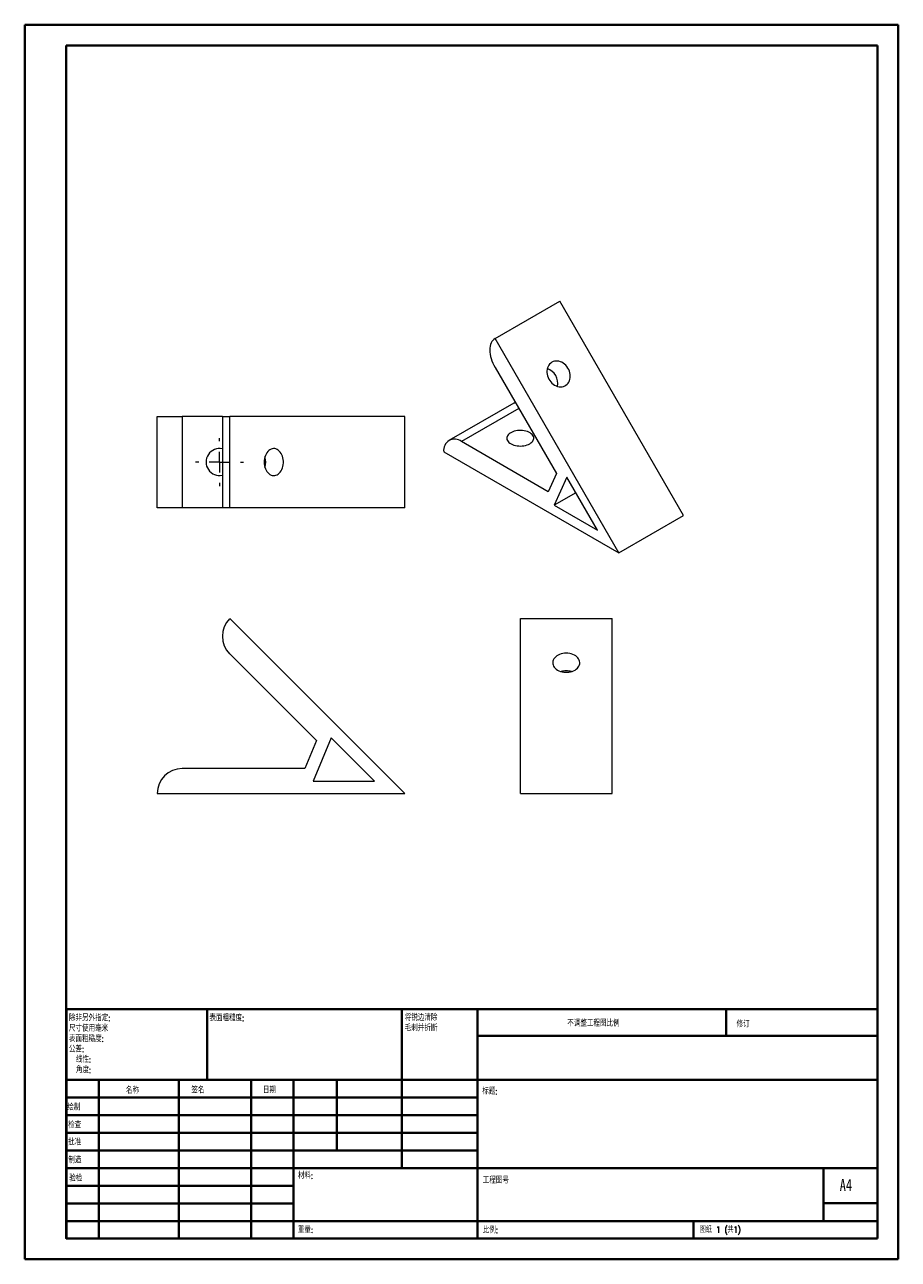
# Model space of a CAD drawing. Header units: millimetres. Extents: x 0 to 210, y 0 to 297.
import ezdxf

# ---------------------------------------------------------------- set-up
doc = ezdxf.new("R2010")
doc.units = ezdxf.units.MM
doc.styles.add('SLDTEXTSTYLE0', font='TXT', dxfattribs={"width": 0.75, "bigfont": 'bigfont'})
doc.styles.add('SLDTEXTSTYLE1', font='TXT', dxfattribs={"width": 0.75})
doc.styles.add('SLDTEXTSTYLE2', font='TXT', dxfattribs={"width": 0.694444, "bigfont": 'bigfont'})

# ---------------------------------------------------------------- blocks, each defined once
blk = doc.blocks.new('SW_NOTE_0')
at = {"color": 0, "linetype": 'Continuous', "lineweight": 0, "char_height": 1.5, "attachment_point": 1, "style": 'SLDTEXTSTYLE0'}
for s, insert in [('\\M+18FAB锐边\\M+190B4\\M+18F9C', (0, 1.93)), ('\\M+196D1\\M+18E68\\M+19BF3\\M+190DC\\M+19266', (0, -0.57))]:
    blk.add_mtext(s, dxfattribs=dict(at, insert=insert))
blk = doc.blocks.new('SW_NOTE_1')
at = {"color": 0, "linetype": 'Continuous', "lineweight": 0, "char_height": 1.5, "attachment_point": 1, "style": 'SLDTEXTSTYLE0'}
for s, insert in [('\\M+18F9C\\M+194F1另\\M+18A4F\\M+18E77\\M+192E8:', (0, 1.93)), ('\\M+18EDA\\M+190A1\\M+18E67\\M+19770\\M+19F7C\\M+195C4', (0, -0.57)), ('\\M+1955C\\M+196CA\\M+19165糙\\M+19378:', (0, -3.07)), ('\\M+18CF6\\M+18DB7:', (0, -5.57)), ('线\\M+190AB:', (1.69, -8.07)), ('\\M+18A70\\M+19378:', (1.69, -10.57))]:
    blk.add_mtext(s, dxfattribs=dict(at, insert=insert))
blk = doc.blocks.new('SW_CENTERMARKSYMBOL_0')
at = {"color": 0, "linetype": 'Continuous', "lineweight": 0}
for p, q in [((0, 5), (0, 5.75)), ((-5, 0), (-5.75, 0)), ((0, 0), (-2.5, 0)), ((0, 0), (0, 2.5)), ((0, 0), (0, -2.5)), ((0, 0), (2.5, 0)), ((5, 0), (5.75, 0)), ((0, -5), (0, -5.75))]:
    blk.add_line(p, q, dxfattribs=at)

msp = doc.modelspace()

# ---------------------------------------------------------------- linework, layer by layer
at = {"color": 7, "linetype": 'Continuous', "lineweight": 40}
for p, q in [((0.08, 0.21), (0.08, 297.21)), ((0.08, 297.21), (210.08, 297.21)), ((210.08, 0.21), (210.08, 297.21)), ((210.08, 292.21), (210.08, 297.21)), ((10.08, 292.21), (205.08, 292.21)), ((10.08, 5.21), (10.08, 292.21)), ((205.08, 5.21), (205.08, 292.21)), ((10.11, 60.37), (205.08, 60.37)), ((10.11, 60.37), (10.11, 5.12)), ((43.91, 43.37), (43.91, 60.37)), ((90.71, 60.37), (90.71, 22.12)), ((108.91, 60.37), (108.91, 5.12)), ((168.68, 54.09), (168.68, 60.46)), ((205.08, 54), (108.91, 54)), ((205.08, 43.37), (10.11, 43.37)), ((17.91, 43.37), (17.91, 5.12)), ((37.1, 43.37), (37.1, 5.12)), ((54.51, 43.37), (54.51, 5.12)), ((64.71, 5.12), (64.71, 43.37)), ((75.11, 26.37), (75.11, 43.37)), ((108.91, 39.12), (10.11, 39.12)), ((108.91, 34.87), (10.11, 34.87)), ((108.91, 30.62), (10.11, 30.62)), ((108.91, 26.37), (10.11, 26.37)), ((64.71, 22.12), (10.11, 22.12)), ((64.71, 22.12), (205.08, 22.12)), ((192.08, 9.46), (192.08, 22.21)), ((64.71, 17.87), (10.11, 17.87)), ((64.71, 13.62), (10.11, 13.62)), ((205.08, 13.71), (192.08, 13.71)), ((10.11, 9.37), (205.08, 9.37)), ((160.88, 5.21), (160.88, 9.46)), ((10.08, 5.21), (205.08, 5.21)), ((205.08, 5.21), (180.99, 5.21)), ((0.08, 0.21), (210.08, 0.21))]:
    msp.add_line(p, q, dxfattribs=at)
at = {"color": 7, "linetype": 'Continuous', "lineweight": 15}
for p, q in [((113.15, 221.71), (128.7, 230.69)), ((158.45, 179.16), (128.7, 230.69)), ((142.9, 170.18), (113.15, 221.71)), ((113.15, 214.78), (127.9, 189.23)), ((117.62, 206.19), (102.07, 197.21)), ((31.92, 180.99), (31.92, 202.99)), ((31.92, 202.99), (37.92, 202.99)), ((37.92, 202.99), (37.92, 180.99)), ((47.59, 202.99), (37.92, 202.99)), ((47.59, 202.99), (47.59, 180.99)), ((47.59, 202.99), (49.35, 202.99)), ((49.35, 180.99), (49.35, 202.99)), ((91.42, 202.99), (49.35, 202.99)), ((91.42, 180.99), (91.42, 202.99)), ((125.93, 184.87), (105.07, 196.92)), ((100.82, 194.47), (142.9, 170.18)), ((127.9, 189.23), (125.93, 184.87)), ((130.4, 188.36), (127.34, 181.61)), ((137.77, 175.58), (130.4, 188.36)), ((132.56, 184.62), (127.34, 181.61)), ((127.34, 181.61), (137.77, 175.58)), ((37.92, 180.99), (31.92, 180.99)), ((47.59, 180.99), (37.92, 180.99)), ((49.35, 180.99), (47.59, 180.99)), ((91.42, 180.99), (49.35, 180.99)), ((142.9, 170.18), (158.45, 179.16)), ((91.42, 112.25), (49.35, 154.33)), ((119.26, 112.25), (119.26, 154.33)), ((119.26, 154.33), (141.26, 154.33)), ((141.26, 112.25), (141.26, 154.33)), ((49.35, 145.84), (70.21, 124.98)), ((70.21, 124.98), (67.42, 118.25)), ((73.75, 125.68), (69.42, 115.25)), ((84.18, 115.25), (73.75, 125.68)), ((67.42, 118.25), (37.92, 118.25)), ((69.42, 115.25), (84.18, 115.25)), ((31.92, 112.25), (91.42, 112.25)), ((119.26, 112.25), (141.26, 112.25))]:
    msp.add_line(p, q, dxfattribs=at)
at = {"color": 8, "linetype": 'Continuous', "lineweight": 15}
msp.add_line((118.86, 204.88), (105.07, 196.92), dxfattribs=at)
at = {"color": 7, "linetype": 'Continuous', "lineweight": 15, "flags": 128}
for points in [[(113.15, 221.71), (112.87, 221.51), (112.62, 221.27), (112.4, 220.98), (112.23, 220.65), (112.09, 220.28), (111.99, 219.87), (111.92, 219.43), (111.9, 218.96), (111.92, 218.47), (111.99, 217.96), (112.09, 217.43), (112.23, 216.9), (112.4, 216.36), (112.62, 215.82), (112.87, 215.3), (113.15, 214.78)], [(126.8, 216.02), (126.52, 215.83), (126.27, 215.59), (126.06, 215.32), (125.88, 215.01), (125.75, 214.67), (125.66, 214.3), (125.61, 213.92), (125.62, 213.53), (125.67, 213.13), (125.76, 212.73), (125.9, 212.35), (126.08, 211.97), (126.29, 211.62), (126.55, 211.29), (126.83, 210.99), (127.14, 210.73), (127.47, 210.51), (127.82, 210.33), (128.17, 210.2), (128.53, 210.12), (128.89, 210.09), (129.24, 210.12), (129.58, 210.19), (129.9, 210.31), (130.19, 210.48), (130.46, 210.7), (130.69, 210.95), (130.89, 211.25), (131.04, 211.57), (131.15, 211.92), (131.22, 212.3), (131.24, 212.68), (131.21, 213.08), (131.14, 213.48), (131.03, 213.87), (130.87, 214.26), (130.67, 214.62), (130.43, 214.96), (130.17, 215.28), (129.87, 215.56), (129.55, 215.8), (129.21, 216), (128.86, 216.15), (128.5, 216.26), (128.14, 216.31), (127.78, 216.31), (127.44, 216.27), (127.11, 216.17), (126.8, 216.02)], [(117.62, 206.19), (117.93, 206.34), (118, 206.36)], [(121.51, 196.41), (121.78, 196.59), (122.01, 196.79), (122.2, 197), (122.34, 197.23), (122.42, 197.46), (122.46, 197.7), (122.44, 197.94), (122.36, 198.18), (122.24, 198.41), (122.07, 198.63), (121.84, 198.83), (121.58, 199.02), (121.27, 199.18), (120.94, 199.32), (120.57, 199.44), (120.18, 199.52), (119.78, 199.58), (119.36, 199.61), (118.95, 199.6), (118.54, 199.57), (118.13, 199.5), (117.75, 199.41), (117.39, 199.29), (117.06, 199.14), (116.77, 198.97), (116.51, 198.78), (116.3, 198.57), (116.14, 198.35), (116.03, 198.12), (115.97, 197.88), (115.96, 197.64), (116.01, 197.4), (116.11, 197.17), (116.26, 196.95), (116.46, 196.73), (116.7, 196.54), (116.98, 196.36), (117.31, 196.21), (117.66, 196.08), (118.04, 195.98), (118.43, 195.91), (118.84, 195.87), (119.26, 195.86), (119.68, 195.88), (120.08, 195.93), (120.48, 196), (120.85, 196.11), (121.19, 196.25), (121.51, 196.41)], [(57.66, 191.99), (57.67, 191.58), (57.73, 191.17), (57.82, 190.77), (57.95, 190.4), (58.11, 190.05), (58.3, 189.73), (58.52, 189.45), (58.76, 189.21), (59.02, 189.02), (59.3, 188.88), (59.59, 188.78), (59.88, 188.74), (60.17, 188.76), (60.47, 188.82), (60.75, 188.94), (61.02, 189.11), (61.27, 189.33), (61.5, 189.59), (61.7, 189.88), (61.88, 190.22), (62.02, 190.58), (62.14, 190.97), (62.21, 191.37), (62.25, 191.78), (62.25, 192.2), (62.21, 192.61), (62.14, 193.02), (62.02, 193.4), (61.88, 193.76), (61.7, 194.1), (61.5, 194.4), (61.27, 194.66), (61.02, 194.87), (60.75, 195.04), (60.47, 195.16), (60.17, 195.23), (59.88, 195.24), (59.59, 195.2), (59.3, 195.11), (59.02, 194.96), (58.76, 194.77), (58.52, 194.53), (58.3, 194.25), (58.11, 193.94), (57.95, 193.59), (57.82, 193.21), (57.73, 192.82), (57.67, 192.41), (57.66, 191.99)], [(130.26, 146.02), (129.85, 146), (129.44, 145.94), (129.04, 145.85), (128.67, 145.72), (128.32, 145.56), (128, 145.37), (127.72, 145.15), (127.49, 144.91), (127.29, 144.65), (127.15, 144.37), (127.06, 144.09), (127.02, 143.79), (127.03, 143.5), (127.1, 143.21), (127.21, 142.92), (127.38, 142.66), (127.6, 142.4), (127.86, 142.17), (128.16, 141.97), (128.49, 141.79), (128.85, 141.65), (129.24, 141.54), (129.64, 141.46), (130.06, 141.43), (130.47, 141.43), (130.89, 141.46), (131.29, 141.54), (131.67, 141.65), (132.04, 141.79), (132.37, 141.97), (132.67, 142.17), (132.93, 142.4), (133.15, 142.66), (133.31, 142.92), (133.43, 143.21), (133.5, 143.5), (133.51, 143.79), (133.47, 144.09), (133.38, 144.37), (133.24, 144.65), (133.04, 144.91), (132.81, 145.15), (132.53, 145.37), (132.21, 145.56), (131.86, 145.72), (131.48, 145.85), (131.09, 145.94), (130.68, 146), (130.26, 146.02)]]:
    msp.add_lwpolyline(points, dxfattribs=at)
at = {"color": 7, "linetype": 'Continuous', "lineweight": 15}
for centre, radius, start, end in [((124.52, 210.95), 3.71, 348.3892, 71.6215), ((103.41, 194.89), 2.62, 50.7967, 189.214), ((46.92, 191.99), 3.25, 78.1068, 281.8932), ((53.53, 191.99), 4.48, 343.8041, 16.1959), ((53.59, 150.08), 6, 135, 225), ((130.25, 137.36), 4.41, 89.8204, 106.2785), ((130.28, 137.36), 4.41, 73.7215, 90.1796), ((37.92, 112.25), 6, 90, 180)]:
    msp.add_arc(centre, radius, start, end, dxfattribs=at)

# ---------------------------------------------------------------- block references
at = {"color": 7, "linetype": 'Continuous', "lineweight": 0}
for name, p in [('SW_CENTERMARKSYMBOL_0', (46.92, 191.99)), ('SW_NOTE_1', (10.7, 57.11)), ('SW_NOTE_0', (91.42, 57.19))]:
    msp.add_blockref(name, p, dxfattribs=at)

# ---------------------------------------------------------------- texts
at = {"color": 7, "linetype": 'Continuous', "lineweight": 0, "attachment_point": 1}
for s, insert, char_height, style in [('\\M+1955C\\M+196CA\\M+19165糙\\M+19378:', (44.48, 59.04), 1.5, 'SLDTEXTSTYLE0'), ('\\M+19573调\\M+190AE\\M+18D48\\M+192F6图\\M+194E4\\M+197E1', (130.49, 57.75), 1.5, 'SLDTEXTSTYLE0'), ('\\M+18F43订', (171.21, 57.55), 1.5, 'SLDTEXTSTYLE0'), ('\\M+196BC\\M+18FCC', (24.43, 41.62), 1.5, 'SLDTEXTSTYLE0'), ('签\\M+196BC', (40.14, 41.68), 1.5, 'SLDTEXTSTYLE0'), ('\\M+193FA\\M+18AFA', (57.33, 41.7), 1.5, 'SLDTEXTSTYLE0'), ('标题:', (110.07, 41.4), 1.5, 'SLDTEXTSTYLE0'), ('绘\\M+190A7', (10.32, 37.55), 1.5, 'SLDTEXTSTYLE0'), ('检查', (10.52, 33.28), 1.5, 'SLDTEXTSTYLE0'), ('\\M+194E1\\M+18F79', (10.51, 29.19), 1.5, 'SLDTEXTSTYLE0'), ('\\M+190A7\\M+191A2', (10.57, 24.85), 1.5, 'SLDTEXTSTYLE0'), ('\\M+18DDE\\M+197BF:', (65.76, 21.11), 1.5, 'SLDTEXTSTYLE0'), ('验检', (10.78, 20.47), 1.5, 'SLDTEXTSTYLE0'), ('\\M+18D48\\M+192F6图\\M+18D86', (110.18, 19.99), 1.5, 'SLDTEXTSTYLE0'), ('A4', (196, 19.52), 2.91, 'SLDTEXTSTYLE1'), ('\\M+18F64\\M+197CA:', (65.73, 8.07), 1.4986, 'SLDTEXTSTYLE0'), ('\\M+194E4\\M+197E1:', (110.18, 8.02), 1.5, 'SLDTEXTSTYLE0'), ('图纸 1 (\\M+18BA41)', (162.36, 8.11), 1.5, 'SLDTEXTSTYLE2')]:
    msp.add_mtext(s, dxfattribs=dict(at, insert=insert, char_height=char_height, style=style))

doc.saveas('drawing.dxf')
